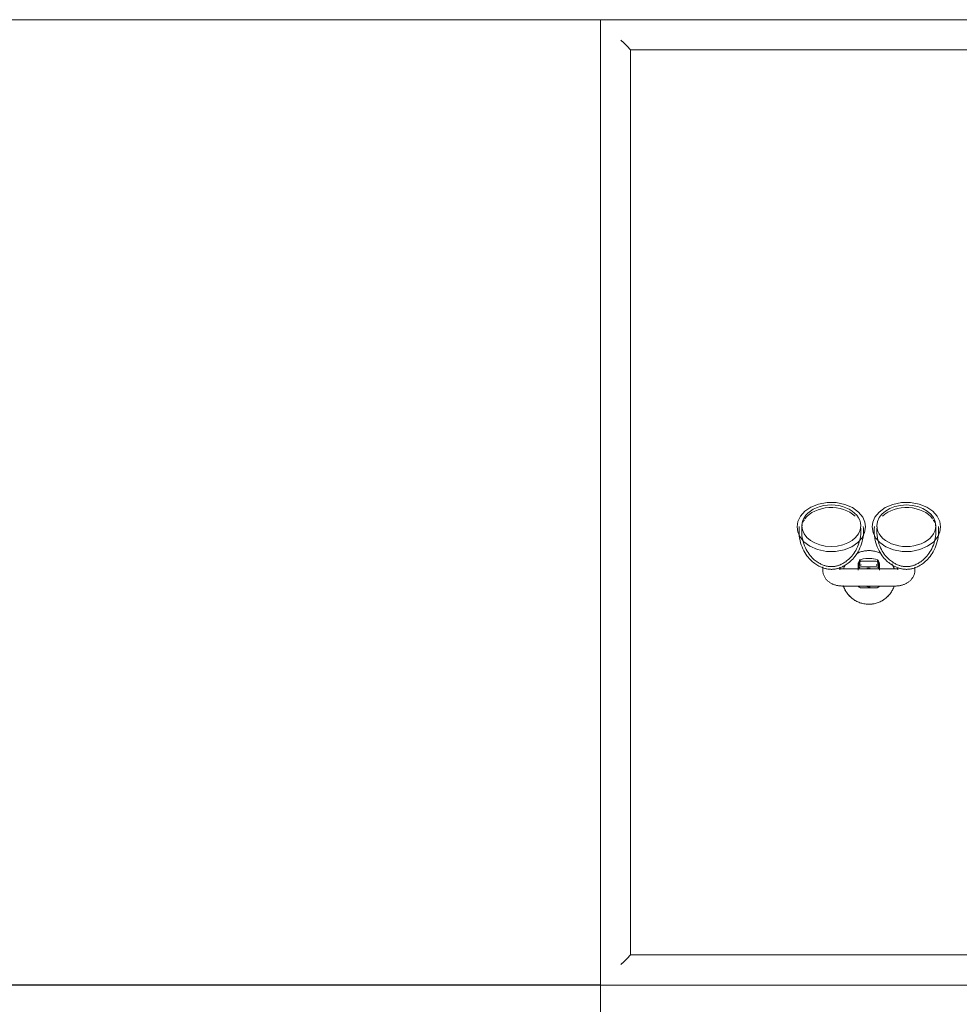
# Model space of a CAD drawing. Header units: millimetres. Extents: x -281 to 121694, y -16481 to 65128.
# Tile 7 of 256: x 13600 to 14475, y 11137 to 12055. Entities that reach past the tile are written whole.
import ezdxf

# ---------------------------------------------------------------- set-up
doc = ezdxf.new("R2010")
doc.units = ezdxf.units.MM
for name, color, linetype, lineweight in [('A--L$01A__Algemeen', 7, 'Continuous', 5), ('A--L74__VasteSanitaireVoorz', 1, 'Continuous', 5), ('A--L82__LosseGebruikersInvent', 1, 'Continuous', 5)]:
    doc.layers.add(name, color=color, linetype=linetype, lineweight=lineweight)

# ---------------------------------------------------------------- blocks, each defined once
blk = doc.blocks.new('NLRS_82_FU_UN_lab en spoel tafels_gen_kad - labtafel zonder onderkast dxbxh 900x1500x950-49224559-L_80_ 15')
at = {"layer": 'A--L$01A__Algemeen'}
for p, q in [((750, 262.68), (-750, 262.68)), ((-750, 262.68), (-750, -637.32)), ((750, -637.32), (750, 262.68)), ((-750, -637.32), (750, -637.32))]:
    blk.add_line(p, q, dxfattribs=at)
blk = doc.blocks.new('NLRS_82_FU_UN_lab en spoel tafels_gen_kad - labtafel zonder onderkast dxbxh 900x1200x950-V355-L_80_ 15')
at = {"layer": 'A--L$01A__Algemeen'}
for p, q in [((-600, 262.68), (-600, -637.32)), ((600, -637.32), (600, 262.68)), ((-600, -637.32), (600, -637.32))]:
    blk.add_line(p, q, dxfattribs=at)
blk = doc.blocks.new('NLRS_82_FU_UN_spoekbak_gen_kad - spoelbak dxbxh 900x1200x957-V359-L_80_ 15')
at = {"layer": 'A--L$01A__Algemeen'}
for p, q in [((600, 322.68), (-600, 322.68)), ((600, -577.32), (600, 322.68)), ((572, 294.68), (-572, 294.68)), ((572, 294.68), (0, 294.68)), ((572, -549.32), (572, 294.68)), ((572, -549.32), (572, 294.68)), ((573.73, 296.41), (579.27, 301.94)), ((-572, -549.32), (572, -549.32)), ((0, -549.32), (572, -549.32)), ((579.27, -556.59), (573.73, -551.06)), ((-600, -577.32), (600, -577.32))]:
    blk.add_line(p, q, dxfattribs=at)
for points in [[(581.04, 303.71), (580.81, 303.49), (580.38, 303.06), (579.77, 302.45), (579.43, 302.1), (579.27, 301.94)], [(573.73, 296.41), (573.58, 296.26), (573.24, 295.91), (572.64, 295.32), (572.22, 294.89), (572, 294.68)], [(572, -549.32), (572.21, -549.54), (572.64, -549.96), (573.24, -550.57), (573.58, -550.9), (573.73, -551.06)], [(579.27, -556.59), (579.42, -556.75), (579.77, -557.09), (580.38, -557.71), (580.82, -558.14), (581.04, -558.36)]]:
    blk.add_open_spline(points, degree=3, dxfattribs=at)
at = {"layer": 'A--L74__VasteSanitaireVoorz'}
for p, q in [((375, -49.32), (325, -49.32)), ((357, -47.48), (343, -47.48)), ((307, -64.4), (307, -66.86)), ((323, -66.4), (323, -64.4)), ((325, -65.32), (375, -65.32)), ((340, -69.42), (340, -65.21)), ((340, -66.04), (340, -68.86)), ((340, -69.6), (340, -67.86)), ((340, -68.15), (340, -69.6)), ((340, -68.86), (343, -68.86)), ((341, -65.23), (341, -67.5)), ((341, -67.86), (341, -68.89)), ((341.43, -68.69), (342.95, -69.39)), ((343, -67.17), (357, -67.17)), ((357, -72.38), (343, -72.38)), ((357, -68.86), (360, -68.86)), ((357.05, -69.39), (358.57, -68.69)), ((359, -67.5), (359, -65.23)), ((359, -68.89), (359, -67.86)), ((360, -65.21), (360, -69.42)), ((360, -68.86), (360, -66.04)), ((360, -69.6), (360, -68.15)), ((377, -64.4), (377, -66.88)), ((393, -67.28), (393, -64.4))]:
    blk.add_line(p, q, dxfattribs=at)
at = {"layer": 'A--L74__VasteSanitaireVoorz', "flags": 128}
for points in [[(350, -32.32), (349, -32.34), (348, -32.4), (347.01, -32.5), (346.02, -32.64), (345.03, -32.82), (344.06, -33.04), (343.09, -33.3), (342.14, -33.59), (341.19, -33.93), (340.26, -34.3), (339.35, -34.71), (338.46, -35.15), (337.58, -35.63), (336.72, -36.14), (335.88, -36.69), (335.07, -37.27), (334.28, -37.88), (333.52, -38.53), (332.78, -39.2), (332.07, -39.91), (331.38, -40.64), (330.73, -41.4), (330.11, -42.18), (329.52, -42.99), (328.96, -43.82), (328.44, -44.67), (327.95, -45.54), (327.5, -46.43), (327.08, -47.34), (326.7, -48.27), (326.36, -49.2)], [(373.81, -49.72), (373.49, -48.77), (373.13, -47.84), (372.73, -46.92), (372.3, -46.02), (371.83, -45.14), (371.32, -44.27), (370.78, -43.43), (370.21, -42.61), (369.61, -41.81), (368.97, -41.04), (368.31, -40.3), (367.61, -39.58), (366.89, -38.89), (366.14, -38.23), (365.36, -37.6), (364.56, -37), (363.73, -36.43), (362.89, -35.9), (362.02, -35.4), (361.13, -34.94), (360.23, -34.51), (359.31, -34.12), (358.37, -33.77), (357.43, -33.45), (356.47, -33.17), (355.49, -32.94), (354.51, -32.74), (353.53, -32.57), (352.54, -32.45), (351.54, -32.37), (350.54, -32.33), (350, -32.32)], [(325, -49.32), (324.37, -49.33), (323.75, -49.36), (323.12, -49.4), (322.5, -49.47), (321.88, -49.55), (321.26, -49.64), (320.64, -49.76), (320.03, -49.89), (319.42, -50.05), (318.81, -50.22), (318.21, -50.41), (317.62, -50.62), (317.03, -50.84), (316.45, -51.09), (315.87, -51.36), (315.3, -51.64), (314.74, -51.95), (314.19, -52.28), (313.65, -52.63), (313.12, -53), (312.6, -53.39), (312.09, -53.81), (311.6, -54.25), (311.12, -54.71), (310.66, -55.2), (310.22, -55.71), (309.8, -56.24), (309.4, -56.8), (309.02, -57.38), (308.67, -57.98), (308.35, -58.6), (308.05, -59.25), (307.79, -59.92), (307.56, -60.6), (307.37, -61.3), (307.22, -62.01), (307.11, -62.73), (307.03, -63.46), (307, -64.2), (307, -64.4)], [(393, -64.4), (392.98, -63.66), (392.92, -62.93), (392.81, -62.2), (392.67, -61.49), (392.49, -60.79), (392.27, -60.1), (392.02, -59.43), (391.74, -58.78), (391.42, -58.14), (391.08, -57.54), (390.71, -56.95), (390.31, -56.39), (389.9, -55.85), (389.46, -55.33), (389, -54.84), (388.53, -54.37), (388.04, -53.93), (387.54, -53.5), (387.02, -53.11), (386.5, -52.73), (385.96, -52.37), (385.41, -52.04), (384.85, -51.73), (384.28, -51.43), (383.71, -51.16), (383.13, -50.91), (382.54, -50.68), (381.95, -50.46), (381.35, -50.27), (380.74, -50.09), (380.14, -49.93), (379.52, -49.79), (378.91, -49.67), (378.29, -49.57), (377.67, -49.49), (377.05, -49.42), (376.42, -49.37), (375.8, -49.34), (375.17, -49.32), (375, -49.32)], [(340, -64.21), (340, -66.92), (340, -68.95), (340, -69.42)], [(360, -69.42), (360, -67.6), (360, -65.09), (360, -64.21)], [(345.05, -100.65), (344.99, -98.4), (344.8, -96.16), (344.49, -93.96), (344.06, -91.81), (343.52, -89.72), (342.89, -87.71), (342.16, -85.78), (341.36, -83.94), (340.49, -82.2), (339.57, -80.57), (338.6, -79.04), (337.6, -77.61), (336.58, -76.29), (335.55, -75.07), (334.51, -73.95), (333.47, -72.92), (332.45, -71.99), (331.43, -71.14), (330.43, -70.36), (329.46, -69.66), (328.5, -69.03), (327.57, -68.47), (326.67, -67.96), (325.79, -67.51), (324.94, -67.1), (324.11, -66.74), (323.32, -66.43), (322.54, -66.15), (321.79, -65.9), (321.06, -65.69), (320.35, -65.51), (319.66, -65.35), (318.99, -65.22), (318.33, -65.11), (317.68, -65.02), (317.04, -64.95), (316.41, -64.9), (315.79, -64.87), (315.17, -64.86), (314.55, -64.86), (313.92, -64.88), (313.3, -64.92), (312.66, -64.98), (312.02, -65.06), (311.37, -65.16), (310.7, -65.28), (310.02, -65.42), (309.32, -65.59), (308.61, -65.79), (307.87, -66.01), (307.11, -66.27), (306.32, -66.57), (305.51, -66.9), (304.67, -67.28), (303.81, -67.71), (302.92, -68.19), (302, -68.72), (301.06, -69.31), (300.1, -69.98), (299.11, -70.71), (298.1, -71.52), (297.08, -72.41), (296.05, -73.39), (295.01, -74.46), (293.97, -75.62), (292.95, -76.89), (291.94, -78.25), (290.95, -79.73), (290, -81.31), (289.1, -82.99), (288.26, -84.77), (287.5, -86.65), (286.81, -88.62), (286.22, -90.67), (285.73, -92.79), (285.35, -94.97), (285.1, -97.19), (284.96, -99.43), (284.95, -100.65)], [(342.55, -100.65), (342.49, -98.54), (342.32, -96.44), (342.02, -94.38), (341.62, -92.37), (341.12, -90.41), (340.52, -88.52), (339.84, -86.72), (339.09, -85), (338.28, -83.38), (337.42, -81.85), (336.52, -80.42), (335.59, -79.09), (334.64, -77.86), (333.68, -76.73), (332.71, -75.69), (331.75, -74.74), (330.8, -73.87), (329.86, -73.08), (328.94, -72.37), (328.04, -71.72), (327.16, -71.14), (326.31, -70.63), (325.48, -70.16), (324.68, -69.75), (323.91, -69.38), (323.16, -69.05), (322.43, -68.77), (321.73, -68.51), (321.05, -68.29), (320.4, -68.1), (319.76, -67.94), (319.14, -67.8), (318.54, -67.68), (317.95, -67.58), (317.38, -67.5), (316.81, -67.44), (316.25, -67.4), (315.7, -67.37), (315.15, -67.36), (314.6, -67.36), (314.05, -67.38), (313.49, -67.42), (312.93, -67.47), (312.36, -67.54), (311.78, -67.62), (311.18, -67.73), (310.57, -67.86), (309.95, -68.01), (309.3, -68.19), (308.64, -68.39), (307.95, -68.63), (307.24, -68.89), (306.5, -69.2), (305.74, -69.54), (304.95, -69.93), (304.14, -70.37), (303.3, -70.86), (302.44, -71.4), (301.55, -72.01), (300.64, -72.69), (299.71, -73.43), (298.76, -74.26), (297.81, -75.16), (296.84, -76.16), (295.88, -77.24), (294.92, -78.42), (293.98, -79.69), (293.06, -81.07), (292.18, -82.54), (291.34, -84.11), (290.55, -85.78), (289.83, -87.54), (289.19, -89.38), (288.64, -91.3), (288.18, -93.29), (287.83, -95.33), (287.59, -97.4), (287.46, -99.51), (287.45, -100.65)], [(322.68, -65.84), (322.76, -65.8), (322.84, -65.76), (322.93, -65.72), (323.04, -65.67), (323.15, -65.63), (323.27, -65.59), (323.4, -65.55), (323.54, -65.51), (323.68, -65.47), (323.83, -65.44), (323.99, -65.41), (324.15, -65.38), (324.32, -65.36), (324.49, -65.35), (324.66, -65.33), (324.83, -65.33), (325, -65.32)], [(326.19, -64.93), (326.51, -65.88), (326.87, -66.81), (327.27, -67.73), (327.7, -68.63)], [(341, -67.5), (341, -72.1), (341, -69.57)], [(341, -72.19), (341.02, -72.47), (341.17, -72.93), (341.35, -73.23), (341.52, -73.44), (341.83, -73.68), (342.18, -73.84)], [(341.49, -70.87), (341.22, -70.48), (341.06, -70.03)], [(415.05, -100.65), (414.99, -98.4), (414.8, -96.16), (414.49, -93.96), (414.06, -91.81), (413.52, -89.72), (412.89, -87.71), (412.16, -85.78), (411.36, -83.94), (410.49, -82.2), (409.57, -80.57), (408.6, -79.04), (407.6, -77.61), (406.58, -76.29), (405.55, -75.07), (404.51, -73.95), (403.47, -72.92), (402.45, -71.99), (401.43, -71.14), (400.43, -70.36), (399.46, -69.66), (398.5, -69.03), (397.57, -68.47), (396.67, -67.96), (395.79, -67.51), (394.94, -67.1), (394.11, -66.74), (393.32, -66.43), (392.54, -66.15), (391.79, -65.9), (391.06, -65.69), (390.35, -65.51), (389.66, -65.35), (388.99, -65.22), (388.33, -65.11), (387.68, -65.02), (387.04, -64.95), (386.41, -64.9), (385.79, -64.87), (385.17, -64.86), (384.55, -64.86), (383.92, -64.88), (383.3, -64.92), (382.66, -64.98), (382.02, -65.06), (381.37, -65.16), (380.7, -65.28), (380.02, -65.42), (379.32, -65.59), (378.61, -65.79), (377.87, -66.01), (377.11, -66.27), (376.32, -66.57), (375.51, -66.9), (374.67, -67.28), (373.81, -67.71), (372.92, -68.19), (372, -68.72), (371.06, -69.31), (370.1, -69.98), (369.11, -70.71), (368.1, -71.52), (367.08, -72.41), (366.05, -73.39), (365.01, -74.46), (363.97, -75.62), (362.95, -76.89), (361.94, -78.25), (360.95, -79.73), (360, -81.31), (359.1, -82.99), (358.26, -84.77), (357.5, -86.65), (356.81, -88.62), (356.22, -90.67), (355.73, -92.79), (355.35, -94.97), (355.1, -97.19), (354.96, -99.43), (354.95, -100.65)], [(412.55, -100.65), (412.49, -98.54), (412.32, -96.44), (412.02, -94.38), (411.62, -92.37), (411.12, -90.41), (410.52, -88.52), (409.84, -86.72), (409.09, -85), (408.28, -83.38), (407.42, -81.85), (406.52, -80.42), (405.59, -79.09), (404.64, -77.86), (403.68, -76.73), (402.71, -75.69), (401.75, -74.74), (400.8, -73.87), (399.86, -73.08), (398.94, -72.37), (398.04, -71.72), (397.16, -71.14), (396.31, -70.63), (395.48, -70.16), (394.68, -69.75), (393.91, -69.38), (393.16, -69.05), (392.43, -68.77), (391.73, -68.51), (391.05, -68.29), (390.4, -68.1), (389.76, -67.94), (389.14, -67.8), (388.54, -67.68), (387.95, -67.58), (387.38, -67.5), (386.81, -67.44), (386.25, -67.4), (385.7, -67.37), (385.15, -67.36), (384.6, -67.36), (384.05, -67.38), (383.49, -67.42), (382.93, -67.47), (382.36, -67.54), (381.78, -67.62), (381.18, -67.73), (380.57, -67.86), (379.95, -68.01), (379.3, -68.19), (378.64, -68.39), (377.95, -68.63), (377.24, -68.89), (376.5, -69.2), (375.74, -69.54), (374.95, -69.93), (374.14, -70.37), (373.3, -70.86), (372.44, -71.4), (371.55, -72.01), (370.64, -72.69), (369.71, -73.43), (368.76, -74.26), (367.81, -75.16), (366.84, -76.16), (365.88, -77.24), (364.92, -78.42), (363.98, -79.69), (363.06, -81.07), (362.18, -82.54), (361.34, -84.11), (360.55, -85.78), (359.83, -87.54), (359.19, -89.38), (358.64, -91.3), (358.18, -93.29), (357.83, -95.33), (357.59, -97.4), (357.46, -99.51), (357.45, -100.65)], [(357.82, -73.84), (358.08, -73.73), (358.28, -73.6), (358.59, -73.32), (358.76, -73.06), (358.94, -72.62), (359, -72.19)], [(358.94, -70.03), (358.78, -70.48), (358.51, -70.87)], [(359, -69.57), (359, -72.1), (359, -67.5)], [(360, -66.92), (360, -68.95), (360, -69.6)], [(372.05, -69.11), (372.5, -68.22), (372.92, -67.31), (373.3, -66.38), (373.64, -65.44)], [(375, -65.32), (375.17, -65.33), (375.35, -65.33), (375.52, -65.35), (375.69, -65.36), (375.85, -65.38), (376.01, -65.41), (376.17, -65.44), (376.32, -65.47), (376.47, -65.51), (376.6, -65.55), (376.73, -65.59), (376.85, -65.63), (376.97, -65.67), (377.07, -65.72), (377.16, -65.76), (377.25, -65.8), (377.32, -65.84), (377.38, -65.88), (377.43, -65.91), (377.46, -65.94), (377.49, -65.96), (377.51, -65.97)], [(346.9, -104.38), (346.09, -99.24), (343.68, -94.32), (339.66, -89.8), (334.05, -85.95), (327.02, -83.11), (318.95, -81.6), (310.47, -81.65), (302.31, -83.31), (295.17, -86.38), (289.54, -90.53), (285.66, -95.35), (283.73, -99.85), (283.1, -104.38)], [(338.87, -79.71), (339.77, -80.13), (340.69, -80.53), (341.63, -80.88), (342.57, -81.2), (343.53, -81.47), (344.51, -81.71), (345.49, -81.91), (346.47, -82.07), (347.46, -82.2), (348.46, -82.28), (349.46, -82.32), (350, -82.32)], [(342.18, -73.84), (343.88, -74.32), (345.55, -74.68), (347.14, -74.91), (348.53, -75.04), (350.97, -75.06), (352.74, -74.93), (355.31, -74.51), (357.82, -73.84)], [(350, -82.32), (351, -82.3), (352, -82.24), (352.99, -82.14), (353.98, -82), (354.97, -81.83), (355.94, -81.61), (356.91, -81.35), (357.86, -81.05), (358.81, -80.72), (359.74, -80.35), (360.65, -79.94), (361.54, -79.5)], [(353.1, -104.38), (353.91, -99.24), (356.32, -94.32), (360.34, -89.8), (365.95, -85.95), (372.98, -83.11), (381.05, -81.6), (389.53, -81.65), (397.69, -83.31), (404.83, -86.38), (410.46, -90.53), (414.34, -95.35), (416.27, -99.85), (416.9, -104.38)], [(284.95, -100.65), (285.01, -102.9), (285.16, -104.81)], [(287.45, -100.65), (287.51, -102.76), (287.65, -104.55)], [(342.35, -104.55), (342.51, -102.45), (342.55, -100.65)], [(344.84, -104.81), (345.01, -102.57), (345.05, -100.65)], [(354.95, -100.65), (355.01, -102.9), (355.16, -104.81)], [(357.45, -100.65), (357.51, -102.76), (357.65, -104.55)], [(412.35, -104.55), (412.51, -102.45), (412.55, -100.65)], [(414.84, -104.81), (415.01, -102.57), (415.05, -100.65)], [(283.1, -104.38), (283.91, -109.53), (286.32, -114.45), (290.34, -118.97), (295.95, -122.81), (302.98, -125.66), (311.05, -127.17), (319.53, -127.11), (327.69, -125.46), (334.83, -122.38), (340.46, -118.24), (344.34, -113.41), (346.27, -108.92), (346.9, -104.38)], [(416.9, -104.38), (416.09, -109.53), (413.68, -114.45), (409.66, -118.97), (404.05, -122.81), (397.02, -125.66), (388.95, -127.17), (380.47, -127.11), (372.31, -125.46), (365.17, -122.38), (359.54, -118.24), (355.66, -113.41), (353.73, -108.92), (353.1, -104.38)]]:
    blk.add_lwpolyline(points, dxfattribs=at)
at = {"layer": 'A--L74__VasteSanitaireVoorz'}
for radius, start, end in [(25, 120.83632, 140.14475), (25, 90, 100.99751), (25, 79.00249, 90), (25, 39.85525, 59.16368), (25, 18.79078, 30.10977), (25, 156.94193, 161.20922), (8.8, 90, 97.92063), (8.8, 76.97674, 90), (25, 198.79078, 210.10977), (8.8, 262.07937, 270), (8.8, 270, 281.78414), (25, 336.94193, 341.20922), (25, 259.00249, 270), (25, 270, 280.99751)]:
    blk.add_arc((350, -57.32), radius, start, end, dxfattribs=at)
for centre, major_axis, ratio, start_param, end_param in [((343, -50.43), (-3, 0), 0.98425, 4.712389, 5.759587), ((343, -50.43), (3, 0), 0.98425, 1.832596, 2.617994), ((357, -50.43), (3, 0), 0.98425, 0.523599, 1.570796), ((357, -50.43), (3, 0), 0.98425, 0.523599, 1.308997), ((343, -64.21), (3, 0), 0.98425, 3.665191, 4.712389), ((343, -67.49), (2, 0), 0.961631, 3.141768, 3.811137), ((357, -64.21), (-3, 0), 0.98425, 1.570796, 2.617994), ((357, -67.49), (2, 0), 0.961631, 5.613641, 6.28301), ((315, -105.52), (27.43, 0), 0.707107, 0, 3.141593), ((385, -105.52), (-27.43, 0), 0.707107, 3.141593, 6.283185), ((315, -105.52), (27.43, 0), 0.707107, 3.141593, 6.283185), ((315, -103.11), (27.43, 0), 0.707107, 3.228433, 3.312917), ((315, -103.11), (27.43, 0), 0.707107, 3.425235, 3.56242), ((385, -105.52), (-27.43, 0), 0.707107, 0, 3.141593), ((385, -103.11), (27.43, 0), 0.707107, 5.862358, 5.999543), ((385, -103.11), (27.43, 0), 0.707107, 6.111861, 6.196345), ((315, -103.11), (27.43, 0), 0.707107, 3.609518, 5.654867), ((385, -103.11), (27.43, 0), 0.707107, 3.769911, 5.81526)]:
    blk.add_ellipse(centre, major_axis=major_axis, ratio=ratio, start_param=start_param, end_param=end_param, dxfattribs=at)
for points, knots in [([(343, -72.38), (342.54, -72.38), (341.88, -72.23), (341.11, -71.75), (340.55, -71.2), (340.11, -70.41), (340, -69.76), (340, -69.42)], [0, 0, 0, 0, 0.285714, 0.428571, 0.571429, 0.785714, 1, 1, 1, 1]), ([(340, -69.6), (340, -70.05), (340.15, -70.72), (340.63, -71.49), (341.11, -71.97), (341.49, -72.21), (341.7, -72.31)], [0, 0, 0, 0, 0.2857143, 0.4285714, 0.5714286, 0.7142857, 0.7142857, 0.7142857, 0.7142857]), ([(360, -69.42), (360, -69.87), (359.85, -70.52), (359.37, -71.28), (358.81, -71.83), (358.01, -72.27), (357.34, -72.38), (357, -72.38)], [0, 0, 0, 0, 0.285714, 0.428571, 0.571429, 0.785714, 1, 1, 1, 1]), ([(358.3, -72.31), (358.5, -72.21), (358.89, -71.97), (359.45, -71.41), (359.89, -70.6), (360, -69.94), (360, -69.6)], [0.2857143, 0.2857143, 0.2857143, 0.2857143, 0.4285714, 0.5714286, 0.7857143, 1, 1, 1, 1])]:
    blk.add_open_spline(points, degree=3, knots=knots, dxfattribs=at)
for points in [[(341.43, -68.69), (341.65, -71.57), (341.86, -73.24), (342.07, -73.71)], [(357.93, -73.71), (358.14, -73.24), (358.35, -71.57), (358.57, -68.69)]]:
    blk.add_open_spline(points, degree=3, dxfattribs=at)
blk = doc.blocks.new('NLRS_82_FU_UN_lab en spoel tafels_gen_kad - labtafel zonder onderkast dxbxh 900x1500x950-V357-L_80_ 15')
at = {"layer": 'A--L$01A__Algemeen'}
for p, q in [((750, 262.68), (-750, 262.68)), ((750, -637.32), (750, 262.68)), ((-750, -637.32), (750, -637.32))]:
    blk.add_line(p, q, dxfattribs=at)

msp = doc.modelspace()

# ---------------------------------------------------------------- block references
at = {"layer": 'A--L82__LosseGebruikersInvent', "rotation": 180}
for name, p in [('NLRS_82_FU_UN_lab en spoel tafels_gen_kad - labtafel zonder onderkast dxbxh 900x1500x950-V357-L_80_ 15', (13391.16, 11417.68)), ('NLRS_82_FU_UN_spoekbak_gen_kad - spoelbak dxbxh 900x1200x957-V359-L_80_ 15', (14741.16, 11477.68))]:
    msp.add_blockref(name, p, dxfattribs=at)
at = {"layer": 'A--L82__LosseGebruikersInvent'}
for name, p in [('NLRS_82_FU_UN_lab en spoel tafels_gen_kad - labtafel zonder onderkast dxbxh 900x1500x950-49224559-L_80_ 15', (13391.16, 10892.33)), ('NLRS_82_FU_UN_lab en spoel tafels_gen_kad - labtafel zonder onderkast dxbxh 900x1200x950-V355-L_80_ 15', (14741.16, 10892.33))]:
    msp.add_blockref(name, p, dxfattribs=at)

doc.saveas('drawing.dxf')
